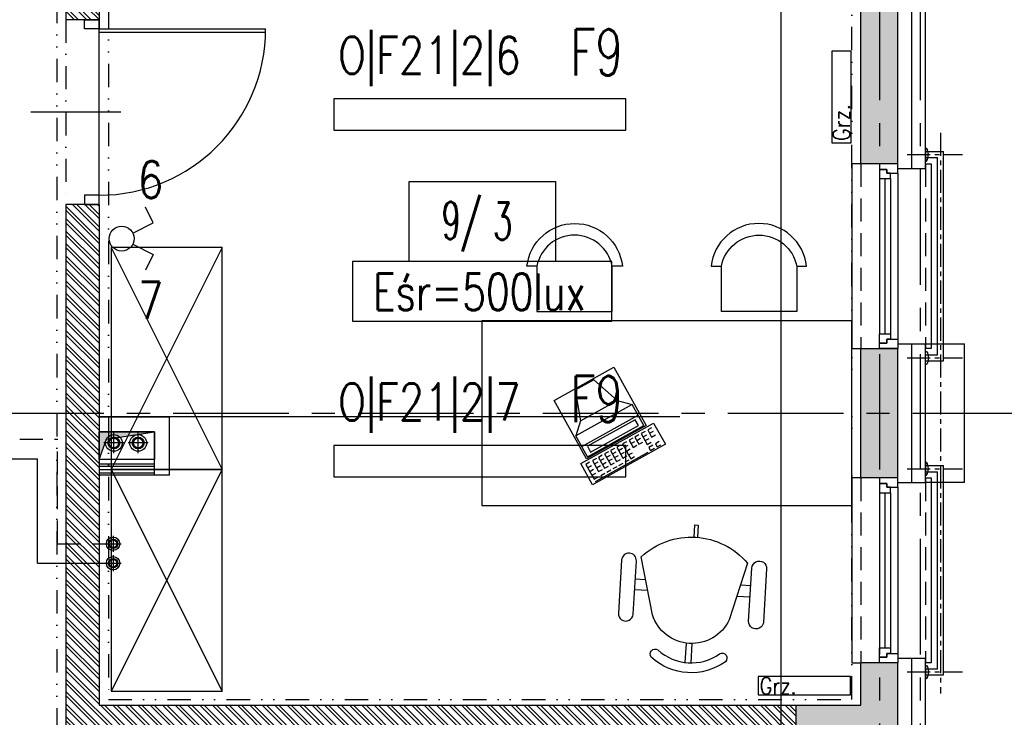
# Model space of a CAD drawing. Extents: x 41755 to 123924, y -112333 to 86187.
# Tile 115 of 256: x 101926 to 102459, y -54118 to -53740. Entities that reach past the tile are written whole.
import ezdxf
from ezdxf.enums import TextEntityAlignment as Align

# ---------------------------------------------------------------- set-up
doc = ezdxf.new("R2010")
doc.units = 0
doc.header["$LTSCALE"] = 50
for name, pattern in [('CENTER', [2, 1.25, -0.25, 0.25, -0.25]), ('DASHDOT', [1, 0.5, -0.25, 0, -0.25]), ('DASHED', [0.75, 0.5, -0.25]), ('DASHED2', [0.375, 0.25, -0.125]), ('DIVIDE', [31.75, 12.7, -6.35, 0, -6.35, 0, -6.35])]:
    doc.linetypes.add(name, pattern=pattern)
doc.layers.get('0').update_dxf_attribs({"color": 101, "linetype": 'CONTINUOUS'})
for name, color, linetype in [('Drz---drzwi', 5, 'CONTINUOUS'), ('E-90', 6, 'CONTINUOUS'), ('E35', 6, 'CONTINUOUS'), ('Ele-balustrada', 8, 'CONTINUOUS'), ('Ins-co', 2, 'CONTINUOUS'), ('Okn---okna', 5, 'CONTINUOUS'), ('Opis-pom', 6, 'CONTINUOUS'), ('Opis_pom_ramka', 6, 'CONTINUOUS'), ('Os-osie', 14, 'CENTER'), ('Os-osie glowne', 1, 'CENTER'), ('Sc-beton', 7, 'CONTINUOUS'), ('Sc-beton-hatch', 86, 'CONTINUOUS'), ('Sc-cegla pustak', 42, 'CONTINUOUS'), ('Sc-cegla pustak-hatch', 8, 'CONTINUOUS'), ('Sc-drewno', 22, 'CONTINUOUS'), ('Sc-gk', 120, 'CONTINUOUS'), ('Sc-izolacja term-styropian', 151, 'STYROPIAN-KA'), ('Sc-nadproza kon', 5, 'DASHED2'), ('Sc-silikat', 61, 'CONTINUOUS'), ('Suf-widok', 8, 'CONTINUOUS'), ('W-otwor-strop', 1, 'CONTINUOUS'), ('Wyp-meble', 155, 'CONTINUOUS')]:
    doc.layers.add(name, color=color, linetype=linetype)
doc.styles.add('KA wymiar', font='romans.shx', dxfattribs={"width": 0.6})
doc.styles.add('ROMANS', font='romans', dxfattribs={"width": 0.85})
doc.linetypes.add('BATTING', pattern='A,0.0001,-0.1,[134,ltypeshp.shx,S=0.1,R=0,X=-0.1,Y=0],-0.2,[134,ltypeshp.shx,S=0.1,R=180,X=0.1,Y=0],-0.1', length=0.4001)
doc.linetypes.add('STYROPIAN-KA', pattern='A,0.0001,-0.1,[135,ltypeshp.shx,S=0.1,R=0,X=-0.1,Y=0],0,[135,ltypeshp.shx,S=0.1,R=180,X=0.1,Y=0],-0.1', length=0.2001)

# ---------------------------------------------------------------- blocks, each defined once
blk = doc.blocks.new('_0630_DRZWI_90')
at = {"ltscale": 7}
for p, q in [((5, 8), (5, 98)), ((6.8, 8), (6.8, 97.98))]:
    blk.add_line(p, q, dxfattribs=at)
at = {"ltscale": 25}
for p, q in [((50, 19.7), (50, -28.9)), ((5, 8), (0, 8)), ((0, 8), (5, 8)), ((0, 0), (0, 8)), ((95, 8), (5, 8)), ((5, 8), (5, 0)), ((95, 8), (95, 0)), ((100, 8), (95, 8)), ((100, 0), (100, 8)), ((5, 0), (0, 0)), ((5, 0), (0, 0)), ((95, 0), (100, 0)), ((95, 0), (100, 0))]:
    blk.add_line(p, q, dxfattribs=at)
at = {"ltscale": 7}
blk.add_arc((5, 8), 90, 0, 90, dxfattribs=at)
blk = doc.blocks.new('_kjkhjgvhkhjhj')
at = {"linetype": 'DASHED2'}
for p, q in [((15, 0), (15, -100)), ((-20, 0), (-20, -100))]:
    blk.add_line(p, q, dxfattribs=at)
for p, q in [((0, -5), (0, -95)), ((-10, -8), (-10, -92)), ((-7, -8), (-7, -92)), ((-4, -8), (-4, -92))]:
    blk.add_line(p, q)
for points in [[(0, -5), (0, 0), (-10, 0), (-10, -3), (-6, -3), (-6, -5)], [(-4, -8), (-4, -5), (-6, -5), (-6, -3), (-10, -3), (-10, -5), (-10, -8)], [(-4, -92), (-4, -95), (-6, -95), (-6, -97), (-10, -97), (-10, -95), (-10, -92)], [(0, -95), (0, -100), (-10, -100), (-10, -97), (-6, -97), (-6, -95)]]:
    blk.add_lwpolyline(points, close=True)
for points in [[(15, 0), (18, 0), (18, -100), (15, -100)], [(-20, 0), (-25, 0), (-25, -100), (-20, -100)]]:
    blk.add_lwpolyline(points)
blk = doc.blocks.new('_opis_pom_metka')
at = {"layer": 'Opis_pom_ramka'}
blk.add_lwpolyline([(-33.13, 0), (32.87, 0), (32.87, -36), (-33.13, -36)], close=True, dxfattribs=at)
at = {"style": 'KA wymiar', "width": 0.6}
blk.add_attdef('KO/', text='', height=16.8, dxfattribs=at).set_placement((3.45, -25.87), align=Align.RIGHT)
blk.add_attdef('NR', (3.8, -26.16), '', height=16.8, dxfattribs=at)
blk = doc.blocks.new('f003')
for p, q in [((-1.57, 74.64), (-1.57, 64.11)), ((1.57, 74.64), (1.57, 64.11))]:
    blk.add_line(p, q)
for points in [[(-16.72, 68.75, -0.355253), (16.72, 68.75, 0.881097), (20.07, 72.87, 0.355253), (-20.07, 72.87, 0.881097)], [(-28.78, 18.9, 0.427449), (28.78, 18.9), (20.81, 50.02, 0.679656), (-20.81, 50.02)], [(-31.3, 21.37, -1), (-39.3, 21.37), (-39.3, 50.18, -1), (-31.3, 50.18)], [(31.3, 21.37, 1), (39.3, 21.37), (39.3, 50.18, 1), (31.3, 50.18)]]:
    blk.add_lwpolyline(points, format="xyb", close=True)
for points in [[(-24.15, 36.98), (-31.3, 36.98)], [(24.15, 36.98), (31.3, 36.98)], [(-31.3, 31.03), (-25.68, 31.03)], [(31.3, 31.03), (25.68, 31.03)], [(-0.85, 6.61), (-0.85, 0), (0.85, 0), (0.85, 6.61)]]:
    blk.add_lwpolyline(points)
blk = doc.blocks.new('C003')
for p, q in [((16.69, 49.33), (11.11, 33.43)), ((28.12, 49.33), (16.69, 49.33)), ((28.12, 49.33), (33.7, 33.43)), ((11.11, 33.43), (4.99, 27.58)), ((11.11, 33.43), (33.7, 33.43)), ((33.7, 33.43), (39.82, 27.58)), ((4.99, 14.53), (4.99, 27.58)), ((39.82, 27.58), (4.99, 27.58)), ((39.82, 14.53), (39.82, 27.58)), ((4.99, 20.88), (39.82, 20.88)), ((4.99, 14.53), (39.82, 14.53))]:
    blk.add_line(p, q)
for points in [[(3.93, 13.95), (3.93, 50), (40.89, 50), (40.89, 13.95)], [(7.62, 19.57), (7.62, 15.91), (37.19, 15.91), (37.19, 19.57)], [(0, 13.07), (45, 13.07), (45, 0), (0, 0)]]:
    blk.add_lwpolyline(points, close=True)
for points in [[(4.5, 11.43), (2.12, 11.43), (2.12, 4.66), (4.5, 4.66)], [(8.69, 11.43), (6.31, 11.43), (6.31, 4.66), (8.69, 4.66)], [(12.34, 11.43), (9.96, 11.43), (9.96, 4.66), (12.34, 4.66)], [(16.17, 11.43), (13.8, 11.43), (13.8, 4.66), (16.17, 4.66)], [(19.83, 11.43), (17.45, 11.43), (17.45, 4.66), (19.83, 4.66)], [(23.66, 11.43), (21.28, 11.43), (21.28, 4.66), (23.66, 4.66)], [(27.22, 11.43), (24.84, 11.43), (24.84, 4.66), (27.22, 4.66)], [(31.32, 11.43), (28.94, 11.43), (28.94, 7.04), (31.32, 7.04)], [(34.89, 11.43), (32.51, 11.43), (32.51, 7.04), (34.89, 7.04)], [(38.81, 11.43), (36.43, 11.43), (36.43, 4.66), (38.81, 4.66)], [(42.82, 11.43), (40.44, 11.43), (40.44, 7.04), (42.82, 7.04)], [(2.12, 9.38), (4.52, 9.38)], [(2.12, 7.06), (4.52, 7.06)], [(6.31, 9.38), (8.71, 9.38)], [(6.31, 7.06), (8.71, 7.06)], [(9.96, 9.38), (12.36, 9.38)], [(9.96, 7.06), (12.36, 7.06)], [(13.8, 9.38), (16.2, 9.38)], [(13.8, 7.06), (16.2, 7.06)], [(17.45, 9.38), (19.85, 9.38)], [(17.45, 7.06), (19.85, 7.06)], [(21.28, 9.38), (23.68, 9.38)], [(21.28, 7.06), (23.68, 7.06)], [(24.84, 9.38), (27.24, 9.38)], [(24.84, 7.06), (27.24, 7.06)], [(28.94, 9.38), (31.34, 9.38)], [(32.51, 9.38), (34.91, 9.38)], [(36.43, 9.38), (38.83, 9.38)], [(36.43, 7.06), (38.83, 7.06)], [(40.44, 9.38), (42.84, 9.38)], [(2.12, 4.66), (2.12, 2.24), (4.52, 2.24)], [(2.13, 0.81), (34.83, 0.81)], [(6.32, 2.23), (8.81, 2.23)], [(10.06, 2.23), (12.55, 2.23)], [(13.89, 2.23), (16.39, 2.23)], [(17.54, 2.23), (20.04, 2.23)], [(21.38, 2.23), (23.87, 2.23)], [(24.84, 4.66), (24.84, 2.24), (27.24, 2.24)], [(38.86, 2.87), (36.39, 2.87), (36.39, 0.97), (38.86, 0.97)], [(42.85, 2.84), (40.44, 2.84), (40.44, 0.97), (42.81, 0.97)]]:
    blk.add_lwpolyline(points)
blk = doc.blocks.new('A$C59F8734F')
at = {"layer": 'Wyp-meble'}
for p, q in [((2254.55, 2124.63), (2194.55, 2004.63)), ((2194.55, 2124.63), (2254.55, 2004.63)), ((2254.55, 2004.63), (2194.55, 1884.63)), ((2194.55, 2004.63), (2254.55, 1884.63))]:
    blk.add_line(p, q, dxfattribs=at)
for points in [[(2424.63, 2114.6), (2419.38, 2114.6, -0.895014), (2471.01, 2114.6), (2465.45, 2114.6, 0.825539), (2424.7, 2114.56), (2424.7, 2090), (2465.45, 2090), (2465.45, 2114.6)], [(2565.37, 2114.6), (2570.62, 2114.6, 0.895014), (2518.99, 2114.6), (2524.55, 2114.6, -0.825539), (2565.3, 2114.56), (2565.3, 2090), (2524.55, 2090), (2524.55, 2114.6)]]:
    blk.add_lwpolyline(points, format="xyb", dxfattribs=at)
for points in [[(2254.55, 2124.63), (2194.55, 2124.63), (2194.55, 2004.63), (2254.55, 2004.63)], [(2395, 2085), (2395, 1985), (2595, 1985), (2595, 2085)], [(2254.55, 2004.63), (2194.55, 2004.63), (2194.55, 1884.63), (2254.55, 1884.63)]]:
    blk.add_lwpolyline(points, close=True, dxfattribs=at)
at = {"layer": 'Wyp-meble', "rotation": 29.12470677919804}
blk.add_blockref('C003', (2454.9, 1996.3), dxfattribs=at)
at = {"layer": 'Wyp-meble', "xscale": -1, "rotation": 176.5047172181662}
blk.add_blockref('f003', (2511.08, 1974.47), dxfattribs=at)

msp = doc.modelspace()

# ---------------------------------------------------------------- hatches: boundary and pattern name
at = {"layer": 'Sc-beton-hatch'}
h = msp.add_hatch(dxfattribs=at)
h.set_pattern_fill('ANSI33', color=256, style=0)
h.set_pattern_definition([(45, (48983.4185, 565.478), (-4.49012806, 4.49012806), []), (45, (48987.9087, 565.478), (-4.49012806, 4.49012806), [3.175, -1.5875])])
h.paths.add_polyline_path([(100470.966, -51043.233), (100410.966, -51043.233), (100410.966, -51103.233), (100430.966, -51103.233), (100430.966, -51063.233), (100470.966, -51063.233)])
h.paths.add_polyline_path([(100805.966, -51043.233), (100705.966, -51043.233), (100705.966, -51063.233), (100745.966, -51063.233), (100745.966, -51625.233), (100765.966, -51625.233), (100765.966, -51473.233), (101152.966, -51473.233), (101152.966, -51453.233), (100765.966, -51453.233), (100765.966, -51063.233), (100805.966, -51063.233)])
h.paths.add_polyline_path([(100430.966, -51374.233), (100410.966, -51374.233), (100410.966, -51474.233), (100430.966, -51474.233)])
h.paths.add_polyline_path([(101330.966, -51043.233), (101251.966, -51043.233), (101251.966, -51063.233), (101330.966, -51063.233)])
h.paths.add_polyline_path([(101770.966, -51043.233), (101670.966, -51043.233), (101670.966, -51063.233), (101710.966, -51063.233), (101710.966, -51262.233), (101730.966, -51262.233), (101730.966, -51063.233), (101770.966, -51063.233)])
h.paths.add_polyline_path([(101790.966, -51453.233), (101730.966, -51453.233), (101730.966, -51362.233), (101710.966, -51362.233), (101710.966, -51453.233), (101582.904, -51453.233), (101582.904, -51473.233), (101790.966, -51473.233)])
h.paths.add_polyline_path([(101482.904, -51453.233), (101252.966, -51453.233), (101252.966, -51473.233), (101482.904, -51473.233)])
h.paths.add_polyline_path([(101730.966, -51785.233), (101695.966, -51785.233), (101695.966, -51820.233), (101730.966, -51820.233)])
h.paths.add_polyline_path([(102400.966, -50943.233), (102380.966, -50943.233), (102380.966, -51043.233), (102330.966, -51043.233), (102330.966, -51063.233), (102380.966, -51063.233), (102380.966, -51453.233), (101890.966, -51453.233), (101890.966, -51473.233), (102380.966, -51473.233), (102380.966, -51873.233), (102400.966, -51873.233)])
h.paths.add_polyline_path([(102422.966, -50943.233), (102402.966, -50943.233), (102402.966, -51713.233), (102422.966, -51713.233)])
h.paths.add_polyline_path([(102400.966, -52143.233), (102380.966, -52143.233), (102380.966, -52213.233), (102400.966, -52213.233)])
h.paths.add_polyline_path([(102400.966, -52293.233), (102380.966, -52293.233), (102380.966, -52443.233), (101950.966, -52443.233), (101950.966, -52463.233), (102380.966, -52463.233), (102380.966, -52503.233), (102400.966, -52503.233)])
h.paths.add_polyline_path([(102400.966, -52603.233), (102380.966, -52603.233), (102380.966, -52643.233), (102400.966, -52643.233)])
h.paths.add_polyline_path([(102400.966, -52743.233), (102380.966, -52743.233), (102380.966, -53008.233), (102400.966, -53008.233)])
h.paths.add_polyline_path([(101730.966, -52443.233), (101710.966, -52443.233), (101710.966, -52463.233), (101710.966, -52758.233), (101690.966, -52758.233), (101690.966, -52778.233), (101730.966, -52778.233)])
h.paths.add_polyline_path([(101710.966, -52443.233), (101690.966, -52443.233), (101690.966, -52463.233), (101710.966, -52463.233)], flags=16)
h.paths.add_polyline_path([(101556.966, -52758.233), (101503.966, -52758.233), (101503.966, -52463.233), (101488.966, -52463.233), (101488.966, -52758.233), (101468.966, -52758.233), (101468.966, -52778.233), (101556.966, -52778.233)])
h.paths.add_polyline_path([(101556.966, -52443.233), (101468.966, -52443.233), (101468.966, -52463.233), (101556.966, -52463.233)])
h.paths.add_polyline_path([(101334.966, -52443.233), (101281.966, -52443.233), (101281.966, -52463.233), (101334.966, -52463.233)], flags=17)
h.paths.add_polyline_path([(101281.966, -52443.233), (100970.966, -52443.233), (100970.966, -51785.233), (100883.466, -51785.233), (100883.466, -51805.233), (100950.966, -51805.233), (100950.966, -52443.233), (100430.966, -52443.233), (100430.966, -52403.233), (100410.966, -52403.233), (100410.966, -52503.233), (100430.966, -52503.233), (100430.966, -52463.233), (100950.966, -52463.233), (100950.966, -52973.233), (100970.966, -52973.233), (100970.966, -52463.233), (101261.966, -52463.233), (101261.966, -52778.233), (101281.966, -52778.233), (101334.966, -52778.233), (101334.966, -52758.233), (101281.966, -52758.233)])
h.paths.add_polyline_path([(100783.466, -51785.233), (100765.966, -51785.233), (100765.966, -51780.233), (100745.966, -51780.233), (100745.966, -51785.233), (100430.966, -51785.233), (100430.966, -51765.233), (100410.966, -51765.233), (100410.966, -52003.233), (100430.966, -52003.233), (100430.966, -51805.233), (100783.466, -51805.233)])
h.paths.add_polyline_path([(100430.966, -52153.233), (100410.966, -52153.233), (100410.966, -52253.233), (100430.966, -52253.233)])
h.paths.add_polyline_path([(100430.966, -52653.233), (100410.966, -52653.233), (100410.966, -52850.233), (100430.966, -52850.233)], flags=17)
h.paths.add_polyline_path([(100430.966, -52940.233), (100410.966, -52940.233), (100410.966, -52983.233), (100430.966, -52983.233)])
h.paths.add_polyline_path([(101007.966, -53193.233), (100430.966, -53193.233), (100430.966, -53133.233), (100410.966, -53133.233), (100410.966, -53213.233), (101007.966, -53213.233)])
h.paths.add_polyline_path([(101770.966, -53193.233), (101157.966, -53193.233), (101157.966, -53213.233), (101710.966, -53213.233), (101710.966, -53445.233), (101730.966, -53445.233), (101730.966, -53213.233), (101770.966, -53213.233)])
h.paths.add_polyline_path([(102008.966, -53193.233), (101905.966, -53193.233), (101905.966, -53213.233), (102008.966, -53213.233)])
h.paths.add_polyline_path([(102227.966, -53193.233), (102133.966, -53193.233), (102133.966, -53213.233), (102227.966, -53213.233)])
h.paths.add_polyline_path([(102400.966, -53158.233), (102380.966, -53158.233), (102380.966, -53193.233), (102332.966, -53193.233), (102332.966, -53213.233), (102380.966, -53213.233), (102380.966, -53818.233), (102400.966, -53818.233)])
h.paths.add_polyline_path([(101730.966, -53545.233), (101710.966, -53545.233), (101710.966, -53740.233), (101730.966, -53740.233)])
h.paths.add_polyline_path([(101730.966, -53840.233), (101710.966, -53840.233), (101710.966, -53943.233), (101297.571, -53943.233, -0.1551034), (101300.811, -53953.425, -0.1483474), (101297.835, -53963.233), (101710.966, -53963.233), (101710.966, -54023.233), (101730.966, -54023.233)])
h.paths.add_polyline_path([(101297.571, -53943.233), (101295.705, -53943.233), (101295.705, -53963.233), (101297.835, -53963.233, 0.1483474), (101300.811, -53953.425, 0.1551034)])
h.paths.add_polyline_path([(101270.705, -53943.233), (101268.745, -53943.233, 0.1551034), (101265.506, -53953.425, 0.1483474), (101268.481, -53963.233), (101270.705, -53963.233)])
h.paths.add_polyline_path([(101268.745, -53943.233), (101201.966, -53943.233), (101201.966, -53963.233), (101268.481, -53963.233, -0.1483474), (101265.506, -53953.425, -0.1551034)])
h.paths.add_polyline_path([(100980.966, -53943.233), (100970.966, -53943.233), (100930.966, -53943.233), (100930.966, -53968.233), (100970.966, -53968.233), (100980.966, -53968.233)])
h.paths.add_polyline_path([(100490.966, -53943.233), (100410.966, -53943.233), (100410.966, -53963.233), (100490.966, -53963.233)])
h.paths.add_polyline_path([(100530.966, -54448.233), (100510.966, -54448.233), (100510.966, -54481.233), (100530.966, -54481.233)])
h.paths.add_polyline_path([(101773.966, -54593.233), (101730.966, -54593.233), (101730.966, -54503.233), (101710.966, -54503.233), (101710.966, -54593.233), (100530.966, -54593.233), (100530.966, -54578.233), (100510.966, -54578.233), (100510.966, -54593.233), (100270.966, -54593.233), (100270.966, -54618.233), (101773.966, -54618.233)])
h.paths.add_polyline_path([(100220.966, -54593.233), (100170.966, -54593.233), (100170.966, -54618.233), (100220.966, -54618.233)])
h.paths.add_polyline_path([(100120.966, -54593.233), (100070.966, -54593.233), (100070.966, -54618.233), (100120.966, -54618.233)])
h.paths.add_polyline_path([(100020.966, -54593.233), (99970.966, -54593.233), (99970.966, -54618.233), (100020.966, -54618.233)])
h.paths.add_polyline_path([(99920.966, -54593.233), (99880.966, -54593.233), (99880.966, -55500.233), (99980.966, -55500.233), (99980.966, -55515.233), (100000.966, -55515.233), (100000.966, -55480.233), (99900.966, -55480.233), (99900.966, -54618.233), (99920.966, -54618.233)])
h.paths.add_polyline_path([(100585.966, -55633.233), (100000.966, -55633.233), (100000.966, -55615.233), (99980.966, -55615.233), (99980.966, -55633.233), (99780.966, -55633.233), (99780.966, -55988.233), (100510.966, -55988.233), (100510.966, -56028.233), (100530.966, -56028.233), (100530.966, -55988.233), (100582.966, -55988.233), (100582.966, -55968.233), (100530.966, -55968.233), (100530.966, -55813.233), (100510.966, -55813.233), (100510.966, -55968.233), (99800.966, -55968.233), (99800.966, -55653.233), (100510.966, -55653.233), (100510.966, -55663.233), (100530.966, -55663.233), (100530.966, -55653.233), (100585.966, -55653.233)])
h.paths.add_polyline_path([(101310.966, -55968.233), (100810.966, -55968.233), (100810.966, -55880.233), (100790.966, -55880.233), (100790.966, -55968.233), (100737.966, -55968.233), (100737.966, -55988.233), (100790.966, -55988.233), (100790.966, -56028.233), (100810.966, -56028.233), (100810.966, -55988.233), (101310.966, -55988.233)])
h.paths.add_polyline_path([(101490.966, -55633.233), (100735.966, -55633.233), (100735.966, -55653.233), (101490.966, -55653.233)])
h.paths.add_polyline_path([(101777.966, -55968.233), (101730.966, -55968.233), (101730.966, -55853.733), (101710.966, -55853.733), (101710.966, -55968.233), (101590.966, -55968.233), (101590.966, -55988.233), (101777.966, -55988.233)])
h.paths.add_polyline_path([(101802.966, -55963.233), (101777.966, -55963.233), (101777.966, -55988.233), (101802.966, -55988.233)])
h.paths.add_polyline_path([(101730.966, -55128.233), (101710.966, -55128.233), (101710.966, -55723.733), (101730.966, -55723.733)])
h.paths.add_polyline_path([(101953.466, -55963.233), (101928.466, -55963.233), (101928.466, -55988.233), (101953.466, -55988.233)])
h.paths.add_polyline_path([(102103.466, -55963.233), (102078.466, -55963.233), (102078.466, -55988.233), (102103.466, -55988.233)])
h.paths.add_polyline_path([(102253.466, -55963.233), (102228.466, -55963.233), (102228.466, -55988.233), (102253.466, -55988.233)])
h.paths.add_polyline_path([(102365.966, -55968.233), (102320.966, -55968.233), (102320.966, -55988.233), (102365.966, -55988.233)])
h.paths.add_polyline_path([(102400.966, -55953.233), (102365.966, -55953.233), (102365.966, -55988.233), (102400.966, -55988.233)])
h.paths.add_polyline_path([(102400.966, -55891.233), (102380.966, -55891.233), (102380.966, -55953.233), (102400.966, -55953.233)])
h.paths.add_polyline_path([(102400.966, -55815.733), (102375.966, -55815.733), (102375.966, -55840.733), (102400.966, -55840.733)])
h.paths.add_polyline_path([(102400.966, -55665.733), (102375.966, -55665.733), (102375.966, -55690.733), (102400.966, -55690.733)])
h.paths.add_polyline_path([(102400.966, -55515.733), (102375.966, -55515.733), (102375.966, -55540.733), (102400.966, -55540.733)])
h.paths.add_polyline_path([(102400.966, -55365.733), (102375.966, -55365.733), (102375.966, -55390.733), (102400.966, -55390.733)])
h.paths.add_polyline_path([(102400.966, -55240.733), (102380.966, -55240.733), (102380.966, -55260.733), (102400.966, -55260.733)])
h.paths.add_polyline_path([(102400.966, -55215.733), (102375.966, -55215.733), (102375.966, -55240.733), (102400.966, -55240.733)])
h.paths.add_polyline_path([(102400.966, -55033.233), (102380.966, -55033.233), (102380.966, -55215.733), (102400.966, -55215.733)])
h.paths.add_polyline_path([(102400.966, -54833.233), (102365.966, -54833.233), (102365.966, -54798.233), (102345.966, -54798.233), (102345.966, -54853.233), (102380.966, -54853.233), (102380.966, -54883.233), (102400.966, -54883.233)])
h.paths.add_polyline_path([(102365.966, -54537.733), (102345.966, -54537.733), (102345.966, -54593.233), (101908.966, -54593.233), (101908.966, -54618.233), (102345.966, -54618.233), (102345.966, -54648.233), (102365.966, -54648.233), (102365.966, -54618.233)])
h.paths.add_polyline_path([(101730.966, -54128.233), (101710.966, -54128.233), (101710.966, -54353.233), (101730.966, -54353.233)])
h.paths.add_polyline_path([(102365.966, -54131.233), (102400.966, -54131.233), (102400.966, -54088.233), (102380.966, -54088.233), (102380.966, -54111.233), (102345.966, -54111.233), (102345.966, -54417.733), (102365.966, -54417.733)])
h.paths.add_polyline_path([(102400.966, -53918.233), (102380.966, -53918.233), (102380.966, -53988.233), (102400.966, -53988.233)])
at = {"layer": 'Sc-cegla pustak-hatch'}
h = msp.add_hatch(dxfattribs=at)
h.set_pattern_fill('ANSI32', color=256, scale=0.5, angle=90, style=0)
h.set_pattern_definition([(135, (48983.4185, 565.478), (-3.36759605, -3.36759605), []), (135, (48983.4185, 567.723), (-3.36759605, -3.36759605), [])])
h.paths.add_polyline_path([(100430.966, -51745.233), (100410.966, -51745.233), (100410.966, -51765.233), (100430.966, -51765.233)])
h.paths.add_polyline_path([(101330.966, -51063.233), (101312.966, -51063.233), (101312.966, -51262.233), (101330.966, -51262.233)])
h.paths.add_polyline_path([(101455.966, -51382.233), (101330.966, -51382.233), (101330.966, -51362.233), (101312.966, -51362.233), (101312.966, -51453.233), (101330.966, -51453.233), (101330.966, -51400.233), (101437.966, -51400.233), (101437.966, -51453.233), (101455.966, -51453.233)])
h.paths.add_polyline_path([(102049.966, -51473.233), (102031.966, -51473.233), (102031.966, -51525.233), (101968.966, -51525.233), (101968.966, -51473.233), (101950.966, -51473.233), (101950.966, -51548.233), (101968.966, -51548.233), (101968.966, -51543.233), (102049.966, -51543.233)])
h.paths.add_polyline_path([(101968.966, -51648.233), (101950.966, -51648.233), (101950.966, -52323.233), (101968.966, -52323.233), (101968.966, -52193.233), (102380.966, -52193.233), (102380.966, -52175.233), (101968.966, -52175.233)])
h.paths.add_polyline_path([(101968.966, -52463.233), (101950.966, -52463.233), (101950.966, -52543.233), (101968.966, -52543.233)])
h.paths.add_polyline_path([(101968.966, -52423.233), (101950.966, -52423.233), (101950.966, -52443.233), (101968.966, -52443.233)])
h.paths.add_polyline_path([(101968.966, -52643.233), (101950.966, -52643.233), (101950.966, -52973.233), (101968.966, -52973.233), (101968.966, -52946.233), (102050.966, -52946.233), (102050.966, -52954.233), (102042.966, -52954.233), (102042.966, -52973.233), (102380.966, -52973.233), (102380.966, -52955.233), (102060.966, -52955.233), (102060.966, -52928.233), (101968.966, -52928.233)])
h.paths.add_polyline_path([(101279.966, -52945.233), (101261.966, -52945.233), (101261.966, -52955.233), (101078.966, -52955.233), (101078.966, -52687.233), (101060.966, -52687.233), (101060.966, -52955.233), (100970.966, -52955.233), (100970.966, -52973.233), (101261.966, -52973.233), (101261.966, -53015.733), (101279.966, -53015.733)])
h.paths.add_polyline_path([(101279.966, -52778.233), (101261.966, -52778.233), (101261.966, -52845.233), (101279.966, -52845.233)])
h.paths.add_polyline_path([(100950.966, -52955.233), (100925.966, -52955.233), (100925.966, -52973.233), (100950.966, -52973.233)])
h.paths.add_polyline_path([(100825.966, -52955.233), (100430.966, -52955.233), (100430.966, -52973.233), (100825.966, -52973.233)])
h.paths.add_polyline_path([(100428.966, -53213.233), (100410.966, -53213.233), (100410.966, -53333.233), (100428.966, -53333.233)])
h.paths.add_polyline_path([(100428.966, -53483.233), (100410.966, -53483.233), (100410.966, -53548.233), (100428.966, -53548.233)])
h.paths.add_polyline_path([(100428.966, -53698.233), (100410.966, -53698.233), (100410.966, -53763.233), (100428.966, -53763.233)])
h.paths.add_polyline_path([(100428.966, -53913.233), (100410.966, -53913.233), (100410.966, -53943.233), (100428.966, -53943.233)])
h.paths.add_polyline_path([(100428.966, -53963.233), (100410.966, -53963.233), (100410.966, -53978.233), (100428.966, -53978.233)])
h.paths.add_polyline_path([(100428.966, -54128.233), (100410.966, -54128.233), (100410.966, -54193.233), (100428.966, -54193.233)])
h.paths.add_polyline_path([(100428.966, -54343.233), (100410.966, -54343.233), (100410.966, -54466.233), (100510.966, -54466.233), (100510.966, -54448.233), (100428.966, -54448.233)])
h.paths.add_polyline_path([(101335.966, -54321.233), (101279.966, -54321.233), (101279.966, -53970.786, -0.2026768), (101268.481, -53963.233), (101261.966, -53963.233), (101261.966, -54339.233), (101335.966, -54339.233)])
h.paths.add_polyline_path([(101710.966, -54321.233), (101510.966, -54321.233), (101510.966, -53963.233), (101492.966, -53963.233), (101492.966, -54321.233), (101435.966, -54321.233), (101435.966, -54339.233), (101710.966, -54339.233)])
h.paths.add_polyline_path([(101710.966, -53645.233), (101352.966, -53645.233), (101352.966, -53562.233), (101279.966, -53562.233), (101279.966, -53213.233), (101261.966, -53213.233), (101261.966, -53943.233), (101268.745, -53943.233, -0.1958107), (101279.966, -53936.063), (101279.966, -53580.233), (101334.966, -53580.233), (101334.966, -53943.233), (101352.966, -53943.233), (101352.966, -53663.233), (101710.966, -53663.233)])
h.paths.add_polyline_path([(101279.966, -53936.063, 0.1514484), (101270.705, -53940.913), (101279.966, -53940.913)], flags=17)
h.paths.add_polyline_path([(101279.966, -53940.913), (101270.705, -53940.913), (101270.705, -53943.233), (101279.966, -53943.233)], flags=17)
h.paths.add_polyline_path([(101490.966, -54618.233), (101472.966, -54618.233), (101472.966, -54648.233), (101490.966, -54648.233)])
h.paths.add_polyline_path([(101490.966, -54798.233), (101472.966, -54798.233), (101472.966, -55633.233), (101490.966, -55633.233)])
h.paths.add_polyline_path([(101773.966, -55128.233), (101730.966, -55128.233), (101730.966, -55146.233), (101773.966, -55146.233)])
h.paths.add_polyline_path([(102180.966, -55128.233), (101968.966, -55128.233), (101950.966, -55128.233), (101923.966, -55128.233), (101923.966, -55146.233), (102180.966, -55146.233)])
h.paths.add_polyline_path([(101968.966, -54853.233), (102190.966, -54853.233), (102190.966, -54835.233), (101950.966, -54835.233), (101950.966, -55128.233), (101968.966, -55128.233)])
h.paths.add_polyline_path([(102345.966, -54835.233), (102290.966, -54835.233), (102290.966, -54853.233), (102345.966, -54853.233)])
h.paths.add_polyline_path([(101968.966, -54453.233), (101950.966, -54453.233), (101950.966, -54593.233), (101968.966, -54593.233)])
h.paths.add_polyline_path([(101968.966, -54129.233), (102345.966, -54129.233), (102345.966, -54111.233), (101968.966, -54111.233), (101968.966, -53840.233), (101950.966, -53840.233), (101950.966, -54353.233), (101968.966, -54353.233)])
h.paths.add_polyline_path([(102380.966, -53645.233), (101995.966, -53645.233), (101995.966, -53553.233), (101968.966, -53553.233), (101968.966, -53531.233), (101950.966, -53531.233), (101950.966, -53571.233), (101977.966, -53571.233), (101977.966, -53645.233), (101950.966, -53645.233), (101950.966, -53740.233), (101968.966, -53740.233), (101968.966, -53663.233), (102380.966, -53663.233)])
h.paths.add_polyline_path([(101968.966, -53213.233), (101950.966, -53213.233), (101950.966, -53441.233), (101968.966, -53441.233)])
h.paths.add_polyline_path([(101279.966, -53150.733), (101261.966, -53150.733), (101261.966, -53193.233), (101279.966, -53193.233)])
at = {"layer": 'W-otwor-strop'}
msp.add_hatch(color=256, dxfattribs=at).paths.add_polyline_path([(101998.966, -53963.233), (101968.966, -53963.233), (101968.966, -53978.233), (101972.966, -53967.233)])

# ---------------------------------------------------------------- linework, layer by layer
msp.add_lwpolyline([(102337.611, -51210.233), (102337.611, -56365.878)])
at = {"layer": 'E35'}
for p, q in [((101998.2, -53850.197), (101993.926, -53841.661)), ((101987.165, -53855.723), (101998.2, -53850.197)), ((101987.165, -53861.767), (101998.2, -53867.293)), ((101998.2, -53867.293), (101993.926, -53875.829))]:
    msp.add_line(p, q, dxfattribs=at)
for points in [[(102095.87, -53800.07), (102253.87, -53800.07), (102253.87, -53783.07), (102095.87, -53783.07)], [(102095.87, -53987.682), (102253.87, -53987.682), (102253.87, -53970.682), (102095.87, -53970.682)]]:
    msp.add_lwpolyline(points, close=True, dxfattribs=at)
at = {"layer": 'E35', "linetype": 'Continuous', "ltscale": 0.3}
msp.add_lwpolyline([(102105.972, -53903.376), (102246.305, -53903.376), (102246.305, -53871.097), (102105.972, -53871.097)], close=True, dxfattribs=at)
at = {"layer": 'E35'}
msp.add_circle((101981.129, -53858.745), 6.75, dxfattribs=at)
at = {"layer": 'Ele-balustrada'}
for points in [[(102415.966, -53809.733), (102416.466, -53809.733)], [(102415.966, -53809.733), (102415.966, -53816.733), (102415.966, -53816.733)], [(102415.966, -53811.583), (102425.616, -53811.583)], [(102425.616, -53924.883), (102425.616, -53811.583)], [(102415.966, -53814.883), (102422.316, -53814.883)], [(102415.966, -53816.733), (102416.466, -53816.733)], [(102422.316, -53921.583), (102422.316, -53814.883)], [(102415.966, -53919.733), (102416.466, -53919.733)], [(102415.966, -53926.733), (102415.966, -53919.733), (102415.966, -53919.733)], [(102415.966, -53921.583), (102422.316, -53921.583)], [(102415.966, -53924.883), (102425.616, -53924.883)], [(102415.966, -53926.733), (102416.466, -53926.733)], [(102415.966, -53979.733), (102416.466, -53979.733)], [(102415.966, -53979.733), (102415.966, -53986.733), (102415.966, -53986.733)], [(102415.966, -53981.583), (102425.616, -53981.583)], [(102425.616, -54094.883), (102425.616, -53981.583)], [(102415.966, -53984.883), (102422.316, -53984.883)], [(102415.966, -53986.733), (102416.466, -53986.733)], [(102422.316, -54091.583), (102422.316, -53984.883)], [(102415.966, -54089.733), (102416.466, -54089.733)], [(102415.966, -54089.733), (102415.966, -54096.733), (102415.966, -54096.733)], [(102415.966, -54091.583), (102422.316, -54091.583)], [(102415.966, -54094.883), (102425.616, -54094.883)], [(102415.966, -54096.733), (102416.466, -54096.733)]]:
    msp.add_lwpolyline(points, dxfattribs=at)
for points in [[(102416.466, -53816.733, 0.284735), (102416.466, -53809.733, 7)], [(102416.466, -53919.733, -0.284735), (102416.466, -53926.733, -7)], [(102416.466, -53986.733, 0.284735), (102416.466, -53979.733, 7)], [(102416.466, -54089.733, -0.284735), (102416.466, -54096.733, -7)]]:
    msp.add_lwpolyline(points, format="xyb", dxfattribs=at)
at = {"layer": 'Ins-co', "linetype": 'DASHED', "ltscale": 0.5}
for p, q in [((101925.966, -53967.302), (101946.462, -53967.302, 0)), ((101946.462, -54023.867), (101946.462, -53967.302)), ((101946.462, -54023.867, 0), (101972.106, -54023.867, 0))]:
    msp.add_line(p, q, dxfattribs=at)
at = {"layer": 'Ins-co'}
for p, q in [((101976.873, -53974.761, 0), (101976.873, -53963.861, 0)), ((101990.036, -53974.761, 0), (101990.036, -53963.861, 0)), ((101982.323, -53969.311, 0), (101971.423, -53969.31, 0)), ((101995.486, -53969.311, 0), (101984.586, -53969.311, 0)), ((101915.966, -53977.833), (101935.596, -53977.833, 0)), ((101935.596, -54034.397), (101935.596, -53977.833)), ((101976.466, -54019.506, 0), (101976.466, -54028.226, 0)), ((101972.106, -54023.867, 0), (101980.826, -54023.866, 0)), ((101976.467, -54030.037, 0), (101976.467, -54038.757, 0)), ((101935.596, -54034.397, 0), (101972.107, -54034.397, 0)), ((101972.107, -54034.397, 0), (101980.827, -54034.397, 0))]:
    msp.add_line(p, q, dxfattribs=at)
for points in [[(102365.498, -53757.06), (102375.498, -53757.06), (102375.498, -53807.06), (102365.498, -53807.06)], [(102325.386, -54095.71), (102325.386, -54105.71), (102375.386, -54105.71), (102375.386, -54095.71)]]:
    msp.add_lwpolyline(points, close=True, dxfattribs=at)
for centre, radius in [((101976.873, -53969.311, 0), 4.53), ((101976.873, -53969.311, 0), 3.2), ((101976.873, -53969.311, 0), 2.6), ((101990.036, -53969.311, 0), 4.53), ((101990.036, -53969.311, 0), 3.2), ((101990.036, -53969.311, 0), 2.6), ((101976.466, -54023.866, 0), 3.624), ((101976.466, -54023.866, 0), 2.56), ((101976.466, -54023.866, 0), 2.08), ((101976.467, -54034.397, 0), 3.624), ((101976.467, -54034.397, 0), 2.56), ((101976.467, -54034.397, 0), 2.08)]:
    msp.add_circle(centre, radius, dxfattribs=at)
at = {"layer": 'Os-osie', "ltscale": 0.2}
for points in [[(102423.966, -53801.463), (102423.966, -54105.002)], [(102405.966, -53813.233), (102435.966, -53813.233)], [(102405.966, -53923.233), (102435.966, -53923.233)], [(102405.966, -53983.233), (102435.966, -53983.233)], [(102405.966, -54093.233), (102435.966, -54093.233)]]:
    msp.add_lwpolyline(points, dxfattribs=at)
at = {"layer": 'Os-osie glowne'}
for points in [[(102390.966, -50521.233), (102390.966, -56498.233)], [(102412.966, -50521.233), (102412.966, -56498.233)], [(99508.966, -53953.233), (111775.966, -53953.233)]]:
    msp.add_lwpolyline(points, dxfattribs=at)
at = {"layer": 'Sc-beton'}
for points in [[(102400.966, -53818.233), (102400.966, -53158.233)], [(102380.966, -53818.233), (102380.966, -53213.233)], [(102400.966, -53818.233), (102380.966, -53818.233)], [(102380.966, -53918.233), (102400.966, -53918.233)], [(102380.966, -53988.233), (102380.966, -53918.233)], [(102400.966, -53988.233), (102400.966, -53918.233)], [(102400.966, -53988.233), (102380.966, -53988.233)], [(102380.966, -54111.233), (102380.966, -54088.233)], [(102400.966, -54088.233), (102380.966, -54088.233)], [(102400.966, -54131.233), (102400.966, -54088.233)], [(102345.966, -54111.233), (102380.966, -54111.233)], [(102345.966, -54417.733), (102345.966, -54111.233)]]:
    msp.add_lwpolyline(points, dxfattribs=at)
at = {"layer": 'Sc-cegla pustak'}
for points in [[(101950.966, -53645.233), (101950.966, -53740.233)], [(101968.966, -53663.233), (101968.966, -53740.233)], [(101968.966, -53740.233), (101950.966, -53740.233)], [(101950.966, -53840.233), (101950.966, -54353.233)], [(101968.966, -53840.233), (101950.966, -53840.233)], [(101968.966, -53840.233), (101968.966, -54111.233)], [(101968.966, -54111.233), (102345.966, -54111.233)]]:
    msp.add_lwpolyline(points, dxfattribs=at)
at = {"layer": 'Sc-drewno'}
for points in [[(102415.966, -53915.733), (102436.966, -53915.733)], [(102436.966, -53990.733), (102436.966, -53915.733)], [(102436.966, -53990.733), (102415.966, -53990.733)]]:
    msp.add_lwpolyline(points, dxfattribs=at)
at = {"layer": 'Sc-gk'}
for points in [[(101998.966, -53980.809), (101968.966, -53980.809)], [(101998.966, -53982.009), (101968.966, -53982.009)], [(101998.966, -53985.609), (101968.966, -53985.609)], [(101998.966, -53986.809), (101968.966, -53986.809)]]:
    msp.add_lwpolyline(points, dxfattribs=at)
at = {"layer": 'Sc-gk', "linetype": 'BATTING', "ltscale": 0.09}
msp.add_lwpolyline([(101998.966, -53983.809), (101968.966, -53983.809)], dxfattribs=at)
at = {"layer": 'Sc-izolacja term-styropian', "linetype": 'BATTING', "ltscale": 0.35}
for points in [[(102408.466, -53820.733), (102408.466, -53155.733)], [(102408.466, -53990.733), (102408.466, -53915.733)], [(102408.466, -54138.733), (102408.466, -54085.733)]]:
    msp.add_lwpolyline(points, dxfattribs=at)
at = {"layer": 'Sc-izolacja term-styropian', "linetype": 'ByBlock'}
for points in [[(102415.966, -53820.733), (102415.966, -53155.733)], [(102400.966, -53820.733), (102415.966, -53820.733)], [(102400.966, -53915.733), (102415.966, -53915.733)], [(102415.966, -53990.733), (102415.966, -53915.733)], [(102400.966, -53990.733), (102415.966, -53990.733)], [(102400.966, -54085.733), (102415.966, -54085.733)], [(102415.966, -54146.233), (102415.966, -54085.733)]]:
    msp.add_lwpolyline(points, dxfattribs=at)
at = {"layer": 'Sc-nadproza kon', "linetype": 'DASHDOT', "ltscale": 0.5}
msp.add_lwpolyline([(101950.966, -53740.233), (101950.966, -53840.233)], dxfattribs=at)
at = {"layer": 'Sc-silikat'}
for p, q in [((102006.966, -53986.809), (102006.966, -53955.233)), ((101998.966, -53986.809), (101998.966, -53963.233))]:
    msp.add_line(p, q, dxfattribs=at)
for points in [[(101968.966, -53955.233), (102006.966, -53955.233)], [(101968.966, -53963.233), (101998.966, -53963.233)], [(102006.966, -53986.809), (101998.966, -53986.809)]]:
    msp.add_lwpolyline(points, dxfattribs=at)
at = {"layer": 'Suf-widok', "linetype": 'DIVIDE', "ltscale": 0.02}
for points in [[(101735.966, -53218.233), (101945.966, -53218.233), (101945.966, -54588.233), (101735.966, -54588.233)], [(102375.966, -53668.233), (101973.966, -53668.233), (101973.966, -54108.233), (102375.966, -54108.233)]]:
    msp.add_lwpolyline(points, close=True, dxfattribs=at)
at = {"layer": 'W-otwor-strop', "ltscale": 0.5}
msp.add_lwpolyline([(101968.966, -53963.233), (101998.966, -53963.233), (101998.966, -53978.233), (101968.966, -53978.233)], close=True, dxfattribs=at)
msp.add_lwpolyline([(101998.966, -53963.233), (101968.966, -53963.233), (101968.966, -53978.233), (101972.966, -53967.233), (101998.966, -53963.233)], dxfattribs=at)
at = {"layer": 'Wyp-meble'}
msp.add_lwpolyline([(101968.966, -53954.921), (102282.966, -53954.921)], dxfattribs=at)
msp.add_lwpolyline([(101968.966, -53954.921), (102282.966, -53954.921)], dxfattribs=at)

# ---------------------------------------------------------------- block references
msp.add_blockref('A$C59F8734F', (99780.966, -55988.233))
at = {"layer": 'Drz---drzwi', "rotation": 270}
msp.add_blockref('_0630_DRZWI_90', (101960.966, -53740.233), dxfattribs=at)
at = {"layer": 'Okn---okna'}
for p in [(102400.966, -53818.233), (102400.966, -53988.233)]:
    msp.add_blockref('_kjkhjgvhkhjhj', p, dxfattribs=at)
at = {"layer": 'Opis-pom'}
ref = msp.add_blockref('_opis_pom_metka', (102176.291, -53827.897), dxfattribs=dict(at, xscale=1.2, yscale=1.2, zscale=1.2))
ref.add_attrib('KO/', '9/', dxfattribs={"layer": '0', "height": 20.16, "style": 'KA wymiar', "width": 0.6}).set_placement((102175.912, -53858.938), align=Align.RIGHT)
ref.add_attrib('NR', '3', (102181.999, -53859.294), dxfattribs={"layer": '0', "height": 20.16, "style": 'KA wymiar', "width": 0.6})

# ---------------------------------------------------------------- texts
at = {"layer": 'E-90', "style": 'ROMANS'}
for s, rotation, width, p in [('O|F21|2|6', 0, 0.8, (102147.539, -53760.912)), ('6', 360, 0.8, (101996.768, -53826.832)), ('Eśr=500lux', 360, 0.75, (102174.627, -53887.529)), ('7', 360, 0.8, (101996.768, -53892.109)), ('O|F21|2|7', 0, 0.8, (102147.539, -53948.524))]:
    msp.add_text(s, height=20, rotation=rotation, dxfattribs=dict(at, width=width)).set_placement(p, align=Align.MIDDLE)
at = {"layer": 'E35', "style": 'ROMANS', "width": 0.7}
for p in [(102238.097, -53757.912), (102238.097, -53945.524)]:
    msp.add_text('F9', height=25, dxfattribs=at).set_placement(p, align=Align.MIDDLE)
at = {"layer": 'Ins-co', "insert": (102365.958, -53785.91), "char_height": 9, "width": 203.76147, "attachment_point": 3, "rotation": 90, "style": 'ROMANS'}
msp.add_mtext('Grz.', dxfattribs=at)
at = {"layer": 'Ins-co', "insert": (102346.164, -54096.26), "char_height": 9, "width": 203.76147, "attachment_point": 3, "style": 'ROMANS'}
msp.add_mtext('Grz.', dxfattribs=at)

doc.saveas('drawing.dxf')
